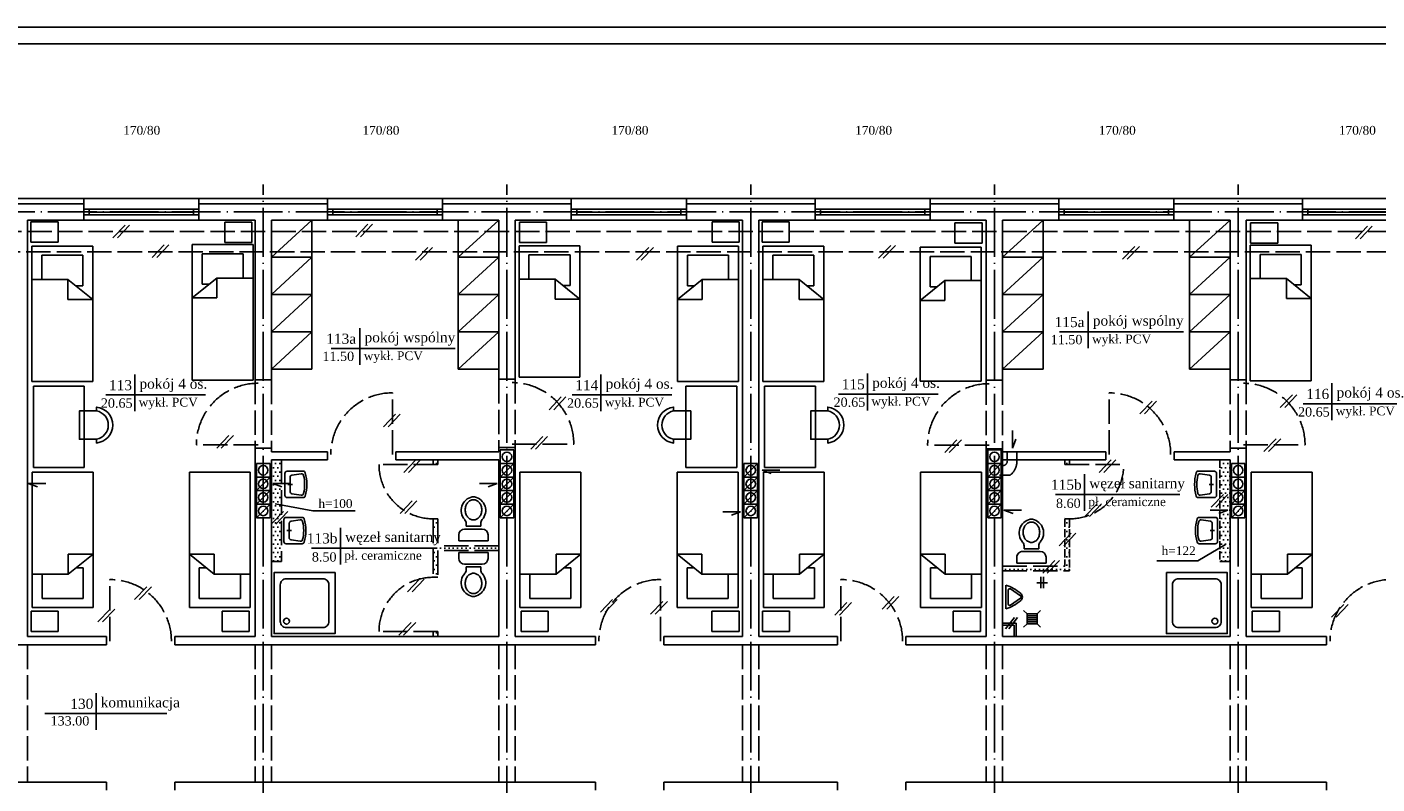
# Model space of a CAD drawing. Extents: x -4334 to 79223, y -1882 to 29514.
# Tile 33 of 60: x 40986 to 42980, y 17579 to 18697. Entities that reach past the tile are written whole.
import ezdxf

# ---------------------------------------------------------------- set-up
doc = ezdxf.new("R2010")
doc.units = 0
doc.header["$MEASUREMENT"] = 0
doc.linetypes.add('ACAD_ISO02W100', pattern=[15, 12, -3])
doc.linetypes.add('ACAD_ISO04W100', pattern=[30.5, 24, -3, 0.5, -3])
doc.layers.get('0').update_dxf_attribs({"color": 251, "linetype": 'CONTINUOUS'})
for name, color, linetype in [('CIENKIE', 251, 'CONTINUOUS'), ('NAPIS', 251, 'CONTINUOUS'), ('OSIE', 251, 'ACAD_ISO04W100'), ('PRZERYW', 251, 'ACAD_ISO02W100'), ('SCIANY', 251, 'CONTINUOUS'), ('urzadzenia', 251, 'CONTINUOUS'), ('URZĄDZENIA', 251, 'CONTINUOUS')]:
    doc.layers.add(name, color=color, linetype=linetype)
doc.styles.add('NEWROMAN', font='TIMES.TTF')
pattern_1 = [(0, (12347.367, 12552.5124), (3.125, 6.25), [0, -6.25])]

# ---------------------------------------------------------------- blocks, each defined once
blk = doc.blocks.new('R056')
for p, q in [((-0.332, 0.998), (0.335, 0.998)), ((-0.332, 0.865), (-0.332, 0.998)), ((0.335, 0.998), (0.335, 0.865)), ((0.201, 0.732), (-0.199, 0.732)), ((-0.165, 0.67), (0.001, 0.67)), ((-0.165, 0.67), (-0.165, 0.607)), ((0.168, 0.67), (0.001, 0.67)), ((0.168, 0.67), (0.168, 0.607))]:
    blk.add_line(p, q)
blk.add_lwpolyline([(0.001, 0.067, 0.117514), (0.071, 0.083, 0.104443), (0.135, 0.134, 0.090071), (0.175, 0.207, 0.08201), (0.19, 0.297, 0.08201), (0.175, 0.387, 0.090071), (0.135, 0.459, 0.104443), (0.071, 0.51, 0.117514), (0.001, 0.527, 0.117514), (-0.069, 0.51, 0.104443), (-0.132, 0.459, 0.090071), (-0.172, 0.387, 0.08201), (-0.187, 0.297, 0.08201), (-0.172, 0.207, 0.090071), (-0.132, 0.134, 0.104443), (-0.069, 0.083, 0.117514)], format="xyb", close=True)
for centre, radius, start, end in [((-0.199, 0.865), 0.133, 180, 270), ((0.201, 0.865), 0.133, 270, 0), ((0.038, 0.311), 0.315, 138.639, 258.4219), ((-0.299, 0.607), 0.133, 318.639, 0), ((-0.035, 0.311), 0.315, 281.5781, 41.361), ((0.301, 0.607), 0.133, 180, 221.361), ((0.001, 0.133), 0.133, 258.4219, 281.5781)]:
    blk.add_arc(centre, radius, start, end)
blk = doc.blocks.new('R053')
for p, q in [((0, 0.608), (0, 0)), ((0.917, 0.692), (0.083, 0.692)), ((0.5, 0.575), (0.5, 0.408)), ((1, 0), (1, 0.608)), ((0.095, 0.075), (0.149, 0.421)), ((0.769, 0.492), (0.231, 0.492)), ((0.905, 0.075), (0.851, 0.421))]:
    blk.add_line(p, q)
for centre, radius, start, end in [((0.083, 0.608), 0.0833, 90, 180), ((0.917, 0.608), 0.0833, 0, 90), ((0.083, 0), 0.0833, 180, 254.047), ((0.177, 0.062), 0.0833, 171.1953, 256.9798), ((0.231, 0.408), 0.0833, 90, 171.1953), ((0.769, 0.408), 0.0833, 8.8047, 90), ((0.823, 0.062), 0.0833, 283.0202, 8.8047), ((0.5, 1.458), 1.599, 254.047, 285.953), ((0.5, 1.458), 1.516, 256.9798, 283.0202), ((0.917, 0), 0.0833, 285.953, 0)]:
    blk.add_arc(centre, radius, start, end)
blk = doc.blocks.new('R057')
for p, q in [((-0.5, 0), (0.5, 0)), ((-0.05, -0.626), (-0.342, -0.194)), ((-0.292, -0.1), (0.292, -0.1)), ((0.05, -0.626), (0.342, -0.194))]:
    blk.add_line(p, q)
for centre, radius, start, end in [((1.204, 0.531), 1.785, 197.3116, 220.5575), ((-0.292, -0.16), 0.06, 90, 214.0215), ((-1.204, 0.531), 1.785, 319.4425, 342.6884), ((0.292, -0.16), 0.06, 325.9785, 90), ((0, -0.5), 0.2, 220.5575, 319.4425), ((0, -0.593), 0.06, 214.0215, 325.9785)]:
    blk.add_arc(centre, radius, start, end)
blk = doc.blocks.new('R051')
blk.add_lwpolyline([(0, 0), (1, 0), (1, 1), (0, 1)], close=True)
blk.add_lwpolyline([(0.2, 0.1), (0.8, 0.1, 0.414214), (0.9, 0.2), (0.9, 0.8, 0.414214), (0.8, 0.9), (0.2, 0.9, 0.414214), (0.1, 0.8), (0.1, 0.2, 0.414214)], format="xyb", close=True)
blk.add_circle((0.797, 0.797), 0.0487)

msp = doc.modelspace()

# ---------------------------------------------------------------- hatches: boundary and pattern name
at = {"layer": 'urzadzenia', "ltscale": 3}
h = msp.add_hatch(dxfattribs=at)
h.set_pattern_fill('DOTS', color=256, scale=100, style=0)
h.set_pattern_definition(pattern_1)
h.paths.add_polyline_path([(41593.35, 18050.96), (41593.35, 18058.13), (41586.35, 18058.13), (41586.35, 18050.96)])
h.paths.add_polyline_path([(41593.35, 17970.96), (41586.35, 17970.96), (41586.35, 17884.67), (41593.35, 17884.67), (41593.35, 17924.13), (41662.42, 17924.13), (41662.42, 17931.13), (41593.35, 17931.13)])
h.paths.add_polyline_path([(41676.42, 17924.13), (41676.42, 17931.13), (41662.42, 17931.13), (41662.42, 17924.13)])
h.paths.add_polyline_path([(41676.42, 17924.13), (41683.35, 17924.13), (41683.35, 17931.13), (41676.42, 17931.13)])
h.paths.add_polyline_path([(41593.35, 17804.67), (41586.35, 17804.67), (41586.35, 17797.13), (41593.35, 17797.13)])
h.paths.add_polyline_path([(41362.35, 17978.86), (41347.35, 17963.15), (41347.35, 17908.13), (41362.35, 17908.13)])
h.paths.add_polyline_path([(41362.35, 18018.54), (41349.4, 18023.31), (41362.35, 18023.31), (41362.35, 18058.13), (41347.35, 18058.13), (41347.35, 17963.15), (41362.35, 17978.86)])
h = msp.add_hatch(dxfattribs=at)
h.set_pattern_fill('DOTS', color=256, scale=100, style=0)
h.set_pattern_definition(pattern_1)
h.paths.add_polyline_path([(42519.35, 18058.13), (42519.35, 18050.96), (42526.35, 18050.96), (42526.35, 18058.13)])
h.paths.add_polyline_path([(42427.35, 17894.13), (42526.35, 17894.13), (42526.35, 17970.96), (42519.35, 17970.96), (42519.35, 17901.13), (42427.35, 17901.13)])
h = msp.add_hatch(dxfattribs=at)
h.set_pattern_fill('DOTS', color=256, scale=100, style=0)
h.set_pattern_definition(pattern_1)
h.paths.add_polyline_path([(42748.35, 17983.72), (42760.06, 17983.72), (42748.35, 17979.41), (42748.35, 17908.13), (42763.35, 17908.13), (42763.35, 18058.13), (42748.35, 18058.13)])

# ---------------------------------------------------------------- linework, layer by layer
at = {"layer": 'CIENKIE', "ltscale": 3}
for p, q in [((45313.56, 18697.14), (37863.56, 18697.14)), ((45288.56, 18672.14), (38063.56, 18672.14)), ((41070.35, 18444.13), (41240.35, 18444.13)), ((41430.35, 18444.13), (41600.35, 18444.13)), ((41790.35, 18444.13), (41960.35, 18444.13)), ((42150.35, 18444.13), (42320.35, 18444.13)), ((42510.35, 18444.13), (42680.35, 18444.13)), ((42870.35, 18444.13), (43040.35, 18444.13)), ((40880.35, 18436.13), (41070.35, 18436.13)), ((41070.35, 18427.99), (41240.35, 18427.99)), ((41078.35, 18427.99), (41078.35, 18419.99)), ((41078.35, 18423.99), (41232.35, 18423.99)), ((41232.35, 18427.99), (41232.35, 18419.99)), ((41240.35, 18436.13), (41430.35, 18436.13)), ((41430.35, 18427.99), (41600.35, 18427.99)), ((41438.35, 18427.99), (41438.35, 18419.99)), ((41438.35, 18423.99), (41592.35, 18423.99)), ((41592.35, 18427.99), (41592.35, 18419.99)), ((41600.35, 18436.13), (41790.35, 18436.13)), ((41790.35, 18427.99), (41960.35, 18427.99)), ((41798.35, 18427.99), (41798.35, 18419.99)), ((41798.35, 18423.99), (41952.35, 18423.99)), ((41952.35, 18427.99), (41952.35, 18419.99)), ((41960.35, 18436.13), (42150.35, 18436.13)), ((42150.35, 18427.99), (42320.35, 18427.99)), ((42158.35, 18427.99), (42158.35, 18419.99)), ((42158.35, 18423.99), (42312.35, 18423.99)), ((42312.35, 18427.99), (42312.35, 18419.99)), ((42320.35, 18436.13), (42510.35, 18436.13)), ((42510.35, 18427.99), (42680.35, 18427.99)), ((42518.35, 18427.99), (42518.35, 18419.99)), ((42518.35, 18423.99), (42672.35, 18423.99)), ((42672.35, 18427.99), (42672.35, 18419.99)), ((42680.35, 18436.13), (42870.35, 18436.13)), ((42870.35, 18427.99), (43040.35, 18427.99)), ((42878.35, 18427.99), (42878.35, 18419.99)), ((42878.35, 18423.99), (43032.35, 18423.99)), ((41070.35, 18419.99), (41240.35, 18419.99)), ((41240.35, 18412.13), (41070.35, 18412.13)), ((41131.18, 18404.51), (41113.29, 18385.77)), ((41137.99, 18404.51), (41120.1, 18385.77)), ((41430.35, 18419.99), (41600.35, 18419.99)), ((41600.35, 18412.13), (41430.35, 18412.13)), ((41490.03, 18405.89), (41472.14, 18387.15)), ((41496.84, 18405.89), (41478.95, 18387.15)), ((41790.35, 18419.99), (41960.35, 18419.99)), ((41960.35, 18412.13), (41790.35, 18412.13)), ((42150.35, 18419.99), (42320.35, 18419.99)), ((42320.35, 18412.13), (42150.35, 18412.13)), ((42510.35, 18419.99), (42680.35, 18419.99)), ((42680.35, 18412.13), (42510.35, 18412.13)), ((42870.35, 18419.99), (43040.35, 18419.99)), ((43040.35, 18412.13), (42870.35, 18412.13)), ((42966.45, 18403.08), (42948.56, 18384.34)), ((42973.26, 18403.08), (42955.37, 18384.34)), ((41189.15, 18375.53), (41171.25, 18356.8)), ((41195.96, 18375.53), (41178.07, 18356.8)), ((41578.36, 18371.4), (41560.47, 18352.66)), ((41585.18, 18371.4), (41567.28, 18352.66)), ((41904.72, 18371.55), (41886.82, 18352.81)), ((41911.53, 18371.55), (41893.64, 18352.81)), ((42262.13, 18374.55), (42244.24, 18355.82)), ((42268.95, 18374.55), (42251.06, 18355.82)), ((42622.55, 18373.05), (42604.66, 18354.32)), ((42629.37, 18373.05), (42611.47, 18354.32)), ((42553.74, 18277.28), (42553.74, 18247.37)), ((42553.74, 18277.28), (42553.74, 18222.97)), ((41478.05, 18252.6), (41478.05, 18222.7)), ((41478.05, 18252.6), (41478.05, 18198.3)), ((42511.19, 18247.13), (42694.76, 18247.13)), ((41435.49, 18222.45), (41619.07, 18222.45)), ((42227.81, 18185.4), (42227.81, 18155.5)), ((42227.81, 18185.4), (42227.81, 18131.09)), ((41145.62, 18184.1), (41145.62, 18129.79)), ((41145.62, 18184.1), (41145.62, 18154.2)), ((41834.16, 18184.1), (41834.16, 18129.79)), ((41834.16, 18184.1), (41834.16, 18154.2)), ((42913.76, 18171.11), (42913.76, 18116.81)), ((42913.76, 18171.11), (42913.76, 18141.21)), ((41103.06, 18153.95), (41250.12, 18153.95)), ((41775.57, 18150.89), (41757.67, 18132.15)), ((41782.38, 18150.89), (41764.49, 18132.15)), ((41791.61, 18153.95), (41938.67, 18153.95)), ((42185.25, 18155.25), (42332.31, 18155.25)), ((42648.08, 18144.88), (42630.19, 18126.14)), ((42654.9, 18144.88), (42637, 18126.14)), ((42855.32, 18153.89), (42837.43, 18135.15)), ((42862.14, 18153.89), (42844.24, 18135.15)), ((41530.78, 18125.37), (41512.89, 18106.63)), ((41537.6, 18125.37), (41519.71, 18106.63)), ((42871.2, 18140.96), (43018.26, 18140.96)), ((41284.5, 18093.84), (41266.6, 18075.1)), ((41291.31, 18093.84), (41273.42, 18075.1)), ((41748.54, 18092.34), (41730.64, 18073.6)), ((41755.35, 18092.34), (41737.46, 18073.6)), ((42359.74, 18087.84), (42341.85, 18069.1)), ((42366.56, 18087.84), (42348.67, 18069.1)), ((42441.91, 18101.27), (42441.91, 18075.19)), ((42441.91, 18075.19), (42446.85, 18088.58)), ((42831.29, 18089.34), (42813.4, 18070.6)), ((42838.11, 18089.34), (42820.22, 18070.6)), ((41560.88, 18058.24), (41542.99, 18039.51)), ((41567.7, 18058.24), (41549.8, 18039.51)), ((41685.35, 18032.62), (41705.35, 18052.62)), ((42045.35, 18032.62), (42065.35, 18052.62)), ((42405.35, 18032.62), (42425.35, 18052.62)), ((42587.83, 18058.33), (42569.94, 18039.6)), ((42594.65, 18058.33), (42576.75, 18039.6)), ((41325.35, 18012.62), (41345.35, 18032.62)), ((41685.35, 18012.62), (41705.35, 18032.62)), ((42045.35, 18012.62), (42065.35, 18032.62)), ((42098.14, 18042.72), (42072.06, 18042.72)), ((42072.06, 18042.72), (42085.45, 18037.79)), ((42405.35, 18012.62), (42425.35, 18032.62)), ((42548.31, 18037.08), (42548.31, 17982.78)), ((42548.31, 18037.08), (42548.31, 18007.18)), ((40988.34, 18023.26), (41001.74, 18018.33)), ((41014.43, 18023.26), (40988.34, 18023.26)), ((41325.35, 17992.62), (41345.35, 18012.62)), ((41375.49, 18023.31), (41349.4, 18023.31)), ((41349.4, 18023.31), (41362.8, 18018.37)), ((41654.7, 18023.35), (41680.79, 18023.35)), ((41680.79, 18023.35), (41667.39, 18018.42)), ((41685.35, 17992.62), (41705.35, 18012.62)), ((42045.35, 17992.62), (42065.35, 18012.62)), ((42405.35, 17992.62), (42425.35, 18012.62)), ((42505.75, 18006.94), (42689.33, 18006.94)), ((42753.47, 18007.01), (42735.57, 17988.27)), ((42760.28, 18007.01), (42742.39, 17988.27)), ((42765.35, 17992.62), (42785.35, 18012.62)), ((41325.35, 17972.62), (41345.35, 17992.62)), ((41408.41, 17982.72), (41352.74, 17993.05)), ((41555.54, 17997.76), (41537.65, 17979.02)), ((41562.36, 17997.76), (41544.46, 17979.02)), ((41685.35, 17972.62), (41705.35, 17992.62)), ((42045.35, 17972.62), (42065.35, 17992.62)), ((42405.35, 17972.62), (42425.35, 17992.62)), ((42566.85, 17993.21), (42548.96, 17974.47)), ((42573.67, 17993.21), (42555.77, 17974.47)), ((42765.35, 17972.62), (42785.35, 17992.62)), ((41365.1, 17981.75), (41347.21, 17963.01)), ((41371.92, 17981.75), (41354.03, 17963.01)), ((41408.41, 17982.72), (41471.04, 17982.72)), ((41593.35, 17970.96), (41586.35, 17970.96)), ((42014.04, 17981.39), (42040.12, 17981.39)), ((42040.12, 17981.39), (42026.73, 17976.45)), ((42429.44, 17983.69), (42442.83, 17978.76)), ((42455.53, 17983.69), (42429.44, 17983.69)), ((42519.35, 17970.96), (42526.35, 17970.96)), ((42733.97, 17983.72), (42760.06, 17983.72)), ((42760.06, 17983.72), (42746.66, 17978.79)), ((41449.23, 17957.87), (41449.23, 17903.56)), ((41449.23, 17957.87), (41449.23, 17927.97)), ((42528.75, 17949.61), (42510.86, 17930.87)), ((42535.57, 17949.61), (42517.68, 17930.87)), ((41406.68, 17927.72), (41590.25, 17927.72)), ((42715.77, 17909.14), (42756.52, 17932.88)), ((42504.46, 17909.32), (42486.57, 17890.59)), ((42511.28, 17909.32), (42493.38, 17890.59)), ((42654.94, 17909.14), (42715.77, 17909.14)), ((41163.32, 17870.4), (41145.42, 17851.67)), ((41170.13, 17870.4), (41152.24, 17851.67)), ((41566.22, 17882.12), (41548.33, 17863.38)), ((41573.04, 17882.12), (41555.14, 17863.38)), ((41593.35, 17884.67), (41586.35, 17884.67)), ((41851.32, 17851.85), (41833.43, 17833.12)), ((41858.14, 17851.85), (41840.25, 17833.12)), ((41925.4, 17849.01), (41907.51, 17830.27)), ((41932.22, 17849.01), (41914.33, 17830.27)), ((42197.5, 17847.58), (42179.6, 17828.84)), ((42204.31, 17847.58), (42186.42, 17828.84)), ((42267.3, 17856.13), (42249.41, 17837.39)), ((42274.12, 17856.13), (42256.22, 17837.39)), ((41109.18, 17837.65), (41091.29, 17818.92)), ((41116, 17837.65), (41098.11, 17818.92)), ((42931.15, 17844.73), (42913.26, 17826)), ((42937.97, 17844.73), (42920.08, 17826)), ((41553.76, 17818.07), (41535.87, 17799.33)), ((41560.58, 17818.07), (41542.68, 17799.33)), ((42427.35, 17817.13), (42447.35, 17817.13)), ((42427.35, 17814.13), (42444.35, 17814.13)), ((42431.69, 17808.63), (42444.85, 17825.54)), ((42436.39, 17808.63), (42449.55, 17825.54)), ((41088.37, 17713.57), (41088.37, 17659.27)), ((41088.37, 17713.57), (41088.37, 17683.67)), ((41012.57, 17683.42), (41192.88, 17683.42))]:
    msp.add_line(p, q, dxfattribs=at)
at = {"layer": 'CIENKIE'}
for p, q in [((42444.35, 17797.13), (42444.35, 17814.13)), ((42447.35, 17797.13), (42447.35, 17817.13))]:
    msp.add_line(p, q, dxfattribs=at)
for centre in [(41695.35, 18062.62), (42415.35, 18062.62), (41335.35, 18042.62), (41695.35, 18042.62), (42055.35, 18042.62), (42415.35, 18042.62), (42775.35, 18042.62), (41335.35, 18022.62), (41695.35, 18022.62), (42055.35, 18022.62), (42415.35, 18022.62), (42775.35, 18022.62), (41335.35, 18002.62), (41695.35, 18002.62), (42055.35, 18002.62), (42415.35, 18002.62), (42775.35, 18002.62), (41335.35, 17982.62), (41695.35, 17982.62), (42055.35, 17982.62), (42415.35, 17982.62), (42775.35, 17982.62)]:
    msp.add_circle(centre, 7, dxfattribs=at)
at = {"layer": 'OSIE', "ltscale": 3}
for p, q in [((41335.35, 16710.93), (41335.35, 18464.66)), ((41695.35, 16710.93), (41695.35, 18464.66)), ((42055.35, 16710.93), (42055.35, 18464.66)), ((42415.35, 16710.93), (42415.35, 18464.66)), ((42775.35, 16710.93), (42775.35, 18464.66)), ((38455.35, 18424.13), (44364.57, 18424.13))]:
    msp.add_line(p, q, dxfattribs=at)
at = {"layer": 'PRZERYW', "ltscale": 3}
for p, q in [((38827.35, 18395.22), (44203.35, 18395.22)), ((40940.33, 18365.22), (44203.35, 18365.22)), ((41323.46, 18176.13), (41323.46, 18075.13)), ((41347.35, 18176.13), (41347.35, 18075.13)), ((41683.35, 18177.11), (41683.35, 18076.11)), ((41707.6, 18177.11), (41707.6, 18076.11)), ((42403.06, 18175.54), (42403.06, 18074.54)), ((42427.06, 18175.54), (42427.06, 18074.54)), ((42763.35, 18176.13), (42763.35, 18075.13)), ((42787.35, 18176.13), (42787.35, 18075.13)), ((41526.09, 18066.02), (41526.09, 18157.02)), ((42584.61, 18066.02), (42584.61, 18157.02)), ((41327.65, 18080.13), (41236.65, 18080.13)), ((41703.05, 18081.11), (41794.05, 18081.11)), ((42407.65, 18079.54), (42316.65, 18079.54)), ((42434.28, 18070.13), (42434.28, 18057.73)), ((42448.28, 18070.13), (42448.28, 18057.73)), ((42783.05, 18080.13), (42874.05, 18080.13)), ((41362.35, 18058.13), (41362.35, 17908.13)), ((41593.35, 18050.96), (41506.35, 18050.96)), ((41586.35, 18058.13), (41586.35, 18050.96)), ((41593.35, 18058.13), (41593.35, 18050.96)), ((42519.35, 18050.96), (42606.35, 18050.96)), ((42422.61, 18035.38), (42438.36, 18035.38)), ((41586.35, 17970.96), (41586.35, 17884.67)), ((41593.35, 17970.96), (41593.35, 17931.13)), ((41683.35, 17931.13), (41593.35, 17931.13)), ((41347.35, 17908.13), (41362.35, 17908.13)), ((41593.35, 17924.13), (41593.35, 17884.67)), ((41683.35, 17924.13), (41593.35, 17924.13)), ((42763.35, 17908.13), (42748.35, 17908.13)), ((42427.35, 17901.13), (42519.35, 17901.13)), ((42427.35, 17894.13), (42526.35, 17894.13)), ((41108.68, 17790.42), (41108.68, 17881.42)), ((41922.01, 17790.42), (41922.01, 17881.42)), ((42188.68, 17790.42), (42188.68, 17881.42)), ((41593.35, 17804.67), (41506.35, 17804.67)), ((41586.35, 17804.67), (41586.35, 17797.13)), ((41593.35, 17804.67), (41593.35, 17797.13)), ((40987.35, 17785.13), (40987.35, 17582.13)), ((41323.35, 17785.13), (41323.35, 17582.13)), ((41347.35, 17785.13), (41347.35, 17582.13)), ((41683.35, 17785.13), (41683.35, 17582.13)), ((41707.35, 17785.13), (41707.35, 17582.13)), ((42043.35, 17785.13), (42043.35, 17582.13)), ((42067.35, 17785.13), (42067.35, 17582.13)), ((42403.35, 17785.13), (42403.35, 17582.13)), ((42427.35, 17785.13), (42427.35, 17582.13)), ((42763.35, 17785.13), (42763.35, 17582.13)), ((42787.35, 17785.13), (42787.35, 17582.13))]:
    msp.add_line(p, q, dxfattribs=at)
at = {"layer": 'PRZERYW'}
for p, q in [((42519.35, 18058.13), (42519.35, 18050.96)), ((42526.35, 18058.13), (42526.35, 18050.96)), ((42748.35, 18058.13), (42748.35, 17908.13)), ((42519.35, 17970.96), (42519.35, 17901.13)), ((42526.35, 17970.96), (42526.35, 17894.13))]:
    msp.add_line(p, q, dxfattribs=at)
at = {"layer": 'PRZERYW', "ltscale": 3}
for centre, radius, start, end in [((41327.65, 18080.13), 91, 90, 180), ((41703.05, 18081.11), 91, 0, 90), ((42407.65, 18079.54), 91, 90, 180), ((42783.05, 18080.13), 91, 0, 90), ((41526.09, 18066.02), 91, 90, 180), ((42584.61, 18066.02), 91, 0, 90), ((41586.35, 18050.96), 80, 180, 275.0198), ((42427.21, 18056.55), 7.17, 268.87116, 9.46693), ((42423.27, 18055.46), 25.11, 306.94729, 5.20414), ((42526.35, 18050.96), 80, 264.9802, 0), ((41108.68, 17790.42), 91, 360, 90), ((41586.35, 17804.67), 80, 90, 180), ((41922.01, 17790.42), 91, 90, 180), ((42188.68, 17790.42), 91, 360, 90), ((43002.01, 17790.42), 91, 90, 180)]:
    msp.add_arc(centre, radius, start, end, dxfattribs=at)
at = {"layer": 'SCIANY', "ltscale": 3}
for p, q in [((40880.35, 18444.13), (41070.35, 18444.13)), ((41070.35, 18444.13), (41070.35, 18412.13)), ((41240.35, 18444.13), (41430.35, 18444.13)), ((41240.35, 18444.13), (41240.35, 18412.13)), ((41430.35, 18412.13), (41430.35, 18444.13)), ((41600.35, 18444.13), (41790.35, 18444.13)), ((41600.35, 18412.13), (41600.35, 18444.13)), ((41790.35, 18444.13), (41790.35, 18412.13)), ((41960.35, 18444.13), (42150.35, 18444.13)), ((41960.35, 18444.13), (41960.35, 18412.13)), ((42150.35, 18412.13), (42150.35, 18444.13)), ((42150.35, 18444.13), (42150.35, 18412.13)), ((42320.35, 18412.13), (42320.35, 18444.13)), ((42320.35, 18444.13), (42510.35, 18444.13)), ((42510.35, 18444.13), (42510.35, 18412.13)), ((42680.35, 18444.13), (42680.35, 18412.13)), ((42680.35, 18444.13), (42870.35, 18444.13)), ((42870.35, 18412.13), (42870.35, 18444.13)), ((42870.35, 18444.13), (42870.35, 18412.13)), ((40987.35, 18412.13), (41070.35, 18412.13)), ((41240.35, 18412.13), (41323.35, 18412.13)), ((41347.35, 18412.13), (41430.35, 18412.13)), ((41600.35, 18412.13), (41683.35, 18412.13)), ((41707.35, 18412.13), (41790.35, 18412.13)), ((41960.35, 18412.13), (42043.35, 18412.13)), ((42067.35, 18412.13), (42150.35, 18412.13)), ((42320.35, 18412.13), (42403.35, 18412.13)), ((42427.35, 18412.13), (42510.35, 18412.13)), ((42680.35, 18412.13), (42763.35, 18412.13)), ((42787.35, 18412.13), (42870.35, 18412.13)), ((41347.35, 18176.13), (41323.35, 18176.13)), ((41683.35, 18177.11), (41707.35, 18177.11)), ((42427.35, 18175.54), (42403.35, 18175.54)), ((42763.35, 18176.13), (42787.35, 18176.13)), ((41347.35, 18075.13), (41323.35, 18075.13)), ((41430.09, 18070.13), (41347.35, 18070.13)), ((41430.09, 18058.13), (41430.09, 18070.13)), ((41531.09, 18058.13), (41531.09, 18070.13)), ((41683.35, 18070.13), (41531.09, 18070.13)), ((41683.35, 18076.11), (41707.35, 18076.11)), ((42427.35, 18074.54), (42403.35, 18074.54)), ((42427.35, 18070.13), (42579.61, 18070.13)), ((42579.61, 18058.13), (42579.61, 18070.13)), ((42680.61, 18058.13), (42680.61, 18070.13)), ((42680.61, 18070.13), (42763.35, 18070.13)), ((42763.35, 18075.13), (42787.35, 18075.13)), ((41430.09, 18058.13), (41347.35, 18058.13)), ((41683.35, 18058.13), (41531.09, 18058.13)), ((42427.35, 18058.13), (42579.61, 18058.13)), ((42680.61, 18058.13), (42763.35, 18058.13)), ((40987.35, 17797.13), (41103.68, 17797.13)), ((41103.68, 17797.13), (41103.68, 17785.13)), ((41204.68, 17797.13), (41204.68, 17785.13)), ((41204.68, 17797.13), (41323.35, 17797.13)), ((41347.35, 17797.13), (41683.35, 17797.13)), ((41707.35, 17797.13), (41826.01, 17797.13)), ((41826.01, 17797.13), (41826.01, 17785.13)), ((41927.01, 17797.13), (41927.01, 17785.13)), ((41927.01, 17797.13), (42043.35, 17797.13)), ((42067.35, 17797.13), (42183.68, 17797.13)), ((42183.68, 17797.13), (42183.68, 17785.13)), ((42284.68, 17797.13), (42284.68, 17785.13)), ((42284.68, 17797.13), (42403.35, 17797.13)), ((42427.35, 17797.13), (42763.35, 17797.13)), ((42787.35, 17797.13), (42906.01, 17797.13)), ((42906.01, 17797.13), (42906.01, 17785.13)), ((40945.15, 17785.13), (41103.68, 17785.13)), ((41204.68, 17785.13), (41826.01, 17785.13)), ((41927.01, 17785.13), (42183.68, 17785.13)), ((42284.68, 17785.13), (42906.01, 17785.13)), ((40847.01, 17582.13), (41103.68, 17582.13)), ((41103.68, 17570.13), (41103.68, 17582.13)), ((41204.68, 17570.13), (41204.68, 17582.13)), ((41204.68, 17582.13), (41826.01, 17582.13)), ((41826.01, 17570.13), (41826.01, 17582.13)), ((41927.01, 17582.13), (42183.68, 17582.13)), ((41927.01, 17570.13), (41927.01, 17582.13)), ((42183.68, 17570.13), (42183.68, 17582.13)), ((42284.68, 17570.13), (42284.68, 17582.13)), ((42284.68, 17582.13), (42906.01, 17582.13)), ((42906.01, 17570.13), (42906.01, 17582.13))]:
    msp.add_line(p, q, dxfattribs=at)
at = {"layer": 'SCIANY'}
for p, q in [((40987.35, 17797.13), (40987.35, 18412.13)), ((41323.35, 18171.13), (41323.35, 18412.13)), ((41347.35, 18171.13), (41347.35, 18412.13)), ((41683.35, 18177.11), (41683.35, 18412.13)), ((41707.35, 18177.11), (41707.35, 18412.13)), ((42043.35, 17797.13), (42043.35, 18412.13)), ((42067.35, 17797.13), (42067.35, 18412.13)), ((42403.35, 18175.54), (42403.35, 18412.13)), ((42427.35, 18175.54), (42427.35, 18412.13)), ((42763.35, 18176.13), (42763.35, 18412.13)), ((42787.35, 18176.13), (42787.35, 18412.13)), ((41323.35, 17797.13), (41323.35, 18075.13)), ((41347.35, 18070.13), (41347.35, 18075.13)), ((41683.35, 18070.13), (41683.35, 18076.11)), ((41707.35, 17797.13), (41707.35, 18076.11)), ((42403.35, 17797.13), (42403.35, 18074.54)), ((42427.35, 17797.13), (42427.35, 18074.54)), ((42763.35, 18070.13), (42763.35, 18075.13)), ((42787.35, 17797.13), (42787.35, 18075.13)), ((41347.35, 17797.13), (41347.35, 18058.13)), ((41683.35, 17797.13), (41683.35, 18058.13)), ((42763.35, 17797.13), (42763.35, 18058.13))]:
    msp.add_line(p, q, dxfattribs=at)
at = {"layer": 'urzadzenia', "ltscale": 3}
for p, q in [((40992.33, 18409.56), (41032.33, 18409.56)), ((40992.33, 18379.56), (40992.33, 18409.56)), ((41032.33, 18379.56), (41032.33, 18409.56)), ((41278.61, 18409.02), (41318.61, 18409.02)), ((41278.61, 18379.02), (41278.61, 18409.02)), ((41318.61, 18379.02), (41318.61, 18409.02)), ((41347.35, 18357.13), (41407.35, 18412.13)), ((41623.35, 18357.13), (41683.35, 18412.13)), ((41753.68, 18408.98), (41713.68, 18408.98)), ((41713.68, 18378.98), (41713.68, 18408.98)), ((41753.68, 18378.98), (41753.68, 18408.98)), ((42038.36, 18409.56), (41998.36, 18409.56)), ((41998.36, 18379.56), (41998.36, 18409.56)), ((42038.36, 18379.56), (42038.36, 18409.56)), ((42072.33, 18409.56), (42112.33, 18409.56)), ((42072.33, 18379.56), (42072.33, 18409.56)), ((42112.33, 18379.56), (42112.33, 18409.56)), ((42357.01, 18377.96), (42357.01, 18407.96)), ((42357.01, 18407.96), (42397.01, 18407.96)), ((42397.01, 18377.96), (42397.01, 18407.96)), ((42427.35, 18357.13), (42487.35, 18412.13)), ((42703.35, 18357.13), (42763.35, 18412.13)), ((42833.68, 18407.96), (42793.68, 18407.96)), ((42793.68, 18377.96), (42793.68, 18407.96)), ((42833.68, 18377.96), (42833.68, 18407.96)), ((40992.33, 18379.56), (41032.33, 18379.56)), ((41083.45, 18373.67), (40993.45, 18373.67)), ((41230.42, 18375.79), (41320.42, 18375.79)), ((41278.61, 18379.02), (41318.61, 18379.02)), ((41803.13, 18374.21), (41713.13, 18374.21)), ((41753.68, 18378.98), (41713.68, 18378.98)), ((41947.24, 18373.67), (42037.24, 18373.67)), ((42038.36, 18379.56), (41998.36, 18379.56)), ((42072.33, 18379.56), (42112.33, 18379.56)), ((42163.45, 18373.67), (42073.45, 18373.67)), ((42305.64, 18372.07), (42395.64, 18372.07)), ((42357.01, 18377.96), (42397.01, 18377.96)), ((42883.17, 18374.9), (42793.17, 18374.9)), ((42833.68, 18377.96), (42793.68, 18377.96)), ((41068.8, 18360.16), (41008.1, 18360.16)), ((41245.07, 18362.27), (41305.77, 18362.27)), ((41347.35, 18302.13), (41407.35, 18357.13)), ((41347.35, 18357.13), (41407.35, 18357.13)), ((41623.35, 18302.13), (41683.35, 18357.13)), ((41623.35, 18357.13), (41683.35, 18357.13)), ((41788.47, 18360.69), (41727.78, 18360.69)), ((41961.89, 18360.16), (42022.59, 18360.16)), ((42148.8, 18360.16), (42088.1, 18360.16)), ((42320.29, 18358.55), (42380.99, 18358.55)), ((42427.35, 18302.13), (42487.35, 18357.13)), ((42427.35, 18357.13), (42487.35, 18357.13)), ((42703.35, 18302.13), (42763.35, 18357.13)), ((42703.35, 18357.13), (42763.35, 18357.13)), ((42868.52, 18361.39), (42807.82, 18361.39)), ((41046.88, 18324.45), (40993.45, 18324.45)), ((41046.88, 18324.45), (41046.88, 18295)), ((41083.45, 18295), (41046.88, 18324.45)), ((41230.42, 18297.12), (41266.99, 18326.56)), ((41266.99, 18326.56), (41320.42, 18326.56)), ((41266.99, 18326.56), (41266.99, 18297.12)), ((41766.55, 18324.98), (41713.13, 18324.98)), ((41766.55, 18324.98), (41766.55, 18295.54)), ((41803.13, 18295.54), (41766.55, 18324.98)), ((41947.24, 18295), (41983.82, 18324.45)), ((41983.82, 18324.45), (41983.82, 18295)), ((41983.82, 18324.45), (42037.24, 18324.45)), ((42126.88, 18324.45), (42073.45, 18324.45)), ((42126.88, 18324.45), (42126.88, 18295)), ((42163.45, 18295), (42126.88, 18324.45)), ((42846.59, 18325.68), (42793.17, 18325.68)), ((42846.59, 18325.68), (42846.59, 18296.23)), ((42883.17, 18296.23), (42846.59, 18325.68)), ((41068.8, 18315.11), (41058.48, 18315.11)), ((41245.07, 18317.22), (41255.39, 18317.22)), ((41788.47, 18315.64), (41778.15, 18315.64)), ((41961.89, 18315.11), (41972.22, 18315.11)), ((42148.8, 18315.11), (42138.48, 18315.11)), ((42305.64, 18293.4), (42342.21, 18322.84)), ((42320.29, 18313.5), (42330.61, 18313.5)), ((42342.21, 18322.84), (42395.64, 18322.84)), ((42342.21, 18322.84), (42342.21, 18293.4)), ((42868.52, 18316.34), (42858.2, 18316.34)), ((41083.45, 18295), (41046.88, 18295)), ((41230.42, 18297.12), (41266.99, 18297.12)), ((41347.35, 18247.13), (41407.35, 18302.13)), ((41347.35, 18302.13), (41407.35, 18302.13)), ((41623.35, 18247.13), (41683.35, 18302.13)), ((41623.35, 18302.13), (41683.35, 18302.13)), ((41803.13, 18295.54), (41766.55, 18295.54)), ((41947.24, 18295), (41983.82, 18295)), ((42163.45, 18295), (42126.88, 18295)), ((42305.64, 18293.4), (42342.21, 18293.4)), ((42427.35, 18247.13), (42487.35, 18302.13)), ((42427.35, 18302.13), (42487.35, 18302.13)), ((42703.35, 18247.13), (42763.35, 18302.13)), ((42703.35, 18302.13), (42763.35, 18302.13)), ((42883.17, 18296.23), (42846.59, 18296.23)), ((41347.35, 18192.13), (41407.35, 18247.13)), ((41347.35, 18247.13), (41407.35, 18247.13)), ((41623.35, 18192.13), (41683.35, 18247.13)), ((41623.35, 18247.13), (41683.35, 18247.13)), ((42427.35, 18192.13), (42487.35, 18247.13)), ((42427.35, 18247.13), (42487.35, 18247.13)), ((42703.35, 18192.13), (42763.35, 18247.13)), ((42703.35, 18247.13), (42763.35, 18247.13)), ((41347.35, 18192.13), (41407.35, 18192.13)), ((41623.35, 18192.13), (41683.35, 18192.13)), ((42427.35, 18192.13), (42487.35, 18192.13)), ((42703.35, 18192.13), (42763.35, 18192.13)), ((41083.45, 18173.67), (40993.45, 18173.67)), ((40995.94, 18166.68), (41070.94, 18166.68)), ((40995.94, 18166.68), (40995.94, 18046.68)), ((41070.94, 18166.68), (41070.94, 18046.68)), ((41230.42, 18175.79), (41320.42, 18175.79)), ((41803.13, 18179.91), (41713.13, 18179.91)), ((41947.24, 18173.67), (42037.24, 18173.67)), ((41959.75, 18166.68), (41959.75, 18046.68)), ((42034.75, 18166.68), (41959.75, 18166.68)), ((42034.75, 18166.68), (42034.75, 18046.68)), ((42163.45, 18173.67), (42073.45, 18173.67)), ((42075.94, 18166.68), (42150.94, 18166.68)), ((42075.94, 18166.68), (42075.94, 18046.68)), ((42150.94, 18166.68), (42150.94, 18046.68)), ((42305.64, 18174.36), (42395.64, 18174.36)), ((42883.17, 18174.9), (42793.17, 18174.9)), ((41685.35, 18072.62), (41685.35, 17972.62)), ((41705.35, 18072.62), (41705.35, 17972.62)), ((42405.35, 18072.62), (42405.35, 17972.62)), ((42425.35, 18072.62), (42425.35, 17972.62)), ((40995.94, 18046.68), (41070.94, 18046.68)), ((41325.35, 18052.62), (41325.35, 17972.62)), ((41345.39, 18052.62), (41345.39, 17972.62)), ((42034.75, 18046.68), (41959.75, 18046.68)), ((42045.35, 18052.62), (42045.35, 17972.62)), ((42065.35, 18052.62), (42065.35, 17972.62)), ((42075.94, 18046.68), (42150.94, 18046.68)), ((42765.35, 18052.62), (42765.35, 17972.62)), ((42785.35, 18052.62), (42785.35, 17972.62)), ((41084.01, 18040.03), (40994.01, 18040.03)), ((41226.2, 18040.03), (41316.2, 18040.03)), ((41804.5, 18040.03), (41714.5, 18040.03)), ((41946.68, 18040.03), (42036.68, 18040.03)), ((42164.01, 18040.03), (42074.01, 18040.03)), ((42306.2, 18040.03), (42396.2, 18040.03)), ((42884.5, 18040.03), (42794.5, 18040.03)), ((41047.44, 17889.26), (41047.44, 17918.71)), ((41084.01, 17918.71), (41047.44, 17889.26)), ((41084.01, 17918.71), (41047.44, 17918.71)), ((41226.2, 17918.71), (41262.77, 17918.71)), ((41226.2, 17918.71), (41262.77, 17889.26)), ((41262.77, 17889.26), (41262.77, 17918.71)), ((41804.5, 17918.71), (41767.93, 17889.26)), ((41767.93, 17889.26), (41767.93, 17918.71)), ((41804.5, 17918.71), (41767.93, 17918.71)), ((41946.68, 17918.71), (41983.26, 17918.71)), ((41946.68, 17918.71), (41983.26, 17889.26)), ((41983.26, 17889.26), (41983.26, 17918.71)), ((42127.44, 17889.26), (42127.44, 17918.71)), ((42164.01, 17918.71), (42127.44, 17889.26)), ((42164.01, 17918.71), (42127.44, 17918.71)), ((42306.2, 17918.71), (42342.77, 17918.71)), ((42306.2, 17918.71), (42342.77, 17889.26)), ((42342.77, 17889.26), (42342.77, 17918.71)), ((42884.5, 17918.71), (42847.93, 17918.71)), ((42847.93, 17889.26), (42847.93, 17918.71)), ((42884.5, 17918.71), (42847.93, 17889.26)), ((41047.44, 17889.26), (40994.01, 17889.26)), ((41069.36, 17898.6), (41059.04, 17898.6)), ((41240.85, 17898.6), (41251.17, 17898.6)), ((41262.77, 17889.26), (41316.2, 17889.26)), ((41767.93, 17889.26), (41714.5, 17889.26)), ((41789.85, 17898.6), (41779.53, 17898.6)), ((41961.33, 17898.6), (41971.66, 17898.6)), ((41983.26, 17889.26), (42036.68, 17889.26)), ((42127.44, 17889.26), (42074.01, 17889.26)), ((42149.36, 17898.6), (42139.04, 17898.6)), ((42320.85, 17898.6), (42331.17, 17898.6)), ((42342.77, 17889.26), (42396.2, 17889.26)), ((42847.93, 17889.26), (42794.5, 17889.26)), ((42869.85, 17898.6), (42859.53, 17898.6)), ((42478.16, 17876.54), (42493.63, 17876.54)), ((42483.86, 17885.13), (42483.86, 17868.41)), ((42487.93, 17885.13), (42487.93, 17868.41)), ((41069.36, 17853.55), (41008.66, 17853.55)), ((41240.85, 17853.55), (41301.54, 17853.55)), ((41789.85, 17853.55), (41729.15, 17853.55)), ((41961.33, 17853.55), (42022.03, 17853.55)), ((42149.36, 17853.55), (42088.66, 17853.55)), ((42320.85, 17853.55), (42381.54, 17853.55)), ((42869.85, 17853.55), (42809.15, 17853.55)), ((41032.63, 17834.46), (40992.63, 17834.46)), ((40992.63, 17834.46), (40992.63, 17804.46)), ((41084.01, 17840.03), (40994.01, 17840.03)), ((41032.63, 17834.46), (41032.63, 17804.46)), ((41226.2, 17840.03), (41316.2, 17840.03)), ((41274.53, 17834.46), (41274.53, 17804.46)), ((41314.53, 17834.46), (41274.53, 17834.46)), ((41314.53, 17834.46), (41314.53, 17804.46)), ((41804.5, 17840.03), (41714.5, 17840.03)), ((41716.16, 17834.46), (41756.16, 17834.46)), ((41716.16, 17834.46), (41716.16, 17804.46)), ((41756.16, 17834.46), (41756.16, 17804.46)), ((41946.68, 17840.03), (42036.68, 17840.03)), ((41998.07, 17834.46), (41998.07, 17804.46)), ((41998.07, 17834.46), (42038.07, 17834.46)), ((42038.07, 17834.46), (42038.07, 17804.46)), ((42112.63, 17834.46), (42072.63, 17834.46)), ((42072.63, 17834.46), (42072.63, 17804.46)), ((42164.01, 17840.03), (42074.01, 17840.03)), ((42112.63, 17834.46), (42112.63, 17804.46)), ((42306.2, 17840.03), (42396.2, 17840.03)), ((42354.53, 17834.46), (42354.53, 17804.46)), ((42394.53, 17834.46), (42354.53, 17834.46)), ((42394.53, 17834.46), (42394.53, 17804.46)), ((42463.46, 17830.86), (42458.46, 17835.86)), ((42463.46, 17830.86), (42478.46, 17830.86)), ((42463.46, 17815.86), (42463.46, 17830.86)), ((42463.46, 17827.86), (42478.46, 17827.86)), ((42478.46, 17830.86), (42483.46, 17835.86)), ((42478.46, 17815.86), (42478.46, 17830.86)), ((42884.5, 17840.03), (42794.5, 17840.03)), ((42796.16, 17834.46), (42796.16, 17804.46)), ((42796.16, 17834.46), (42836.16, 17834.46)), ((42836.16, 17834.46), (42836.16, 17804.46)), ((42463.46, 17815.86), (42458.46, 17810.86)), ((42463.46, 17824.86), (42478.46, 17824.86)), ((42463.46, 17821.86), (42478.46, 17821.86)), ((42463.46, 17818.86), (42478.46, 17818.86)), ((42463.46, 17815.86), (42478.46, 17815.86)), ((42478.46, 17815.86), (42483.46, 17810.86)), ((41032.63, 17804.46), (40992.63, 17804.46)), ((41314.53, 17804.46), (41274.53, 17804.46)), ((41716.16, 17804.46), (41756.16, 17804.46)), ((41998.07, 17804.46), (42038.07, 17804.46)), ((42112.63, 17804.46), (42072.63, 17804.46)), ((42394.53, 17804.46), (42354.53, 17804.46)), ((42796.16, 17804.46), (42836.16, 17804.46))]:
    msp.add_line(p, q, dxfattribs=at)
at = {"layer": 'urzadzenia'}
for p, q in [((41407.35, 18412.13), (41407.35, 18192.13)), ((41623.35, 18412.13), (41623.35, 18192.13)), ((42487.35, 18412.13), (42487.35, 18192.13)), ((42703.35, 18412.13), (42703.35, 18192.13)), ((40993.45, 18373.67), (40993.45, 18173.67)), ((41083.45, 18373.67), (41083.45, 18173.67)), ((41230.42, 18375.79), (41230.42, 18175.79)), ((41320.42, 18375.79), (41320.42, 18175.79)), ((41713.13, 18374.21), (41713.13, 18179.91)), ((41803.13, 18374.21), (41803.13, 18179.91)), ((41947.24, 18373.67), (41947.24, 18173.67)), ((42037.24, 18373.67), (42037.24, 18173.67)), ((42073.45, 18373.67), (42073.45, 18173.67)), ((42163.45, 18373.67), (42163.45, 18173.67)), ((42305.64, 18372.07), (42305.64, 18174.36)), ((42395.64, 18372.07), (42395.64, 18174.36)), ((42793.17, 18374.9), (42793.17, 18174.9)), ((42883.17, 18374.9), (42883.17, 18174.9)), ((41008.1, 18360.16), (41008.1, 18324.45)), ((41068.8, 18360.16), (41068.8, 18315.11)), ((41245.07, 18362.27), (41245.07, 18317.22)), ((41305.77, 18362.27), (41305.77, 18326.56)), ((41727.78, 18360.69), (41727.78, 18324.98)), ((41788.47, 18360.69), (41788.47, 18315.64)), ((41961.89, 18360.16), (41961.89, 18315.11)), ((42022.59, 18360.16), (42022.59, 18324.45)), ((42088.1, 18360.16), (42088.1, 18324.45)), ((42148.8, 18360.16), (42148.8, 18315.11)), ((42320.29, 18358.55), (42320.29, 18313.5)), ((42380.99, 18358.55), (42380.99, 18322.84)), ((42807.82, 18361.39), (42807.82, 18325.68)), ((42868.52, 18361.39), (42868.52, 18316.34)), ((41685.35, 18072.62), (41705.35, 18072.62)), ((42405.35, 18072.62), (42425.35, 18072.62)), ((41325.35, 18052.62), (41345.35, 18052.62)), ((41685.35, 18052.62), (41705.35, 18052.62)), ((42045.35, 18052.62), (42065.35, 18052.62)), ((42405.35, 18052.62), (42425.35, 18052.62)), ((42765.35, 18052.62), (42785.35, 18052.62)), ((40994.01, 17840.03), (40994.01, 18040.03)), ((41084.01, 17840.03), (41084.01, 18040.03)), ((41226.2, 17840.03), (41226.2, 18040.03)), ((41316.2, 17840.03), (41316.2, 18040.03)), ((41325.35, 18032.62), (41345.35, 18032.62)), ((41685.35, 18032.62), (41705.35, 18032.62)), ((41714.5, 17840.03), (41714.5, 18040.03)), ((41804.5, 17840.03), (41804.5, 18040.03)), ((41946.68, 17840.03), (41946.68, 18040.03)), ((42036.68, 17840.03), (42036.68, 18040.03)), ((42045.35, 18032.62), (42065.35, 18032.62)), ((42074.01, 17840.03), (42074.01, 18040.03)), ((42164.01, 17840.03), (42164.01, 18040.03)), ((42306.2, 17840.03), (42306.2, 18040.03)), ((42396.2, 17840.03), (42396.2, 18040.03)), ((42405.35, 18032.62), (42425.35, 18032.62)), ((42765.35, 18032.62), (42785.35, 18032.62)), ((42794.5, 17840.03), (42794.5, 18040.03)), ((42884.5, 17840.03), (42884.5, 18040.03)), ((41325.35, 18012.62), (41345.35, 18012.62)), ((41685.35, 18012.62), (41705.35, 18012.62)), ((42045.35, 18012.62), (42065.35, 18012.62)), ((42405.35, 18012.62), (42425.35, 18012.62)), ((42765.35, 18012.62), (42785.35, 18012.62)), ((41325.35, 17992.62), (41345.35, 17992.62)), ((41685.35, 17992.62), (41705.35, 17992.62)), ((42045.35, 17992.62), (42065.35, 17992.62)), ((42405.35, 17992.62), (42425.35, 17992.62)), ((42765.35, 17992.62), (42785.35, 17992.62)), ((41325.35, 17972.62), (41345.35, 17972.62)), ((41685.35, 17972.62), (41705.35, 17972.62)), ((42045.35, 17972.62), (42065.35, 17972.62)), ((42405.35, 17972.62), (42425.35, 17972.62)), ((42765.35, 17972.62), (42785.35, 17972.62)), ((41008.66, 17853.55), (41008.66, 17889.26)), ((41069.36, 17853.55), (41069.36, 17898.6)), ((41240.85, 17853.55), (41240.85, 17898.6)), ((41301.54, 17853.55), (41301.54, 17889.26)), ((41729.15, 17853.55), (41729.15, 17889.26)), ((41789.85, 17853.55), (41789.85, 17898.6)), ((41961.33, 17853.55), (41961.33, 17898.6)), ((42022.03, 17853.55), (42022.03, 17889.26)), ((42088.66, 17853.55), (42088.66, 17889.26)), ((42149.36, 17853.55), (42149.36, 17898.6)), ((42320.85, 17853.55), (42320.85, 17898.6)), ((42381.54, 17853.55), (42381.54, 17889.26)), ((42809.15, 17853.55), (42809.15, 17889.26)), ((42869.85, 17853.55), (42869.85, 17898.6))]:
    msp.add_line(p, q, dxfattribs=at)
at = {"layer": 'URZĄDZENIA'}
for points in [[(41089.25, 18088.32), (41089.25, 18082.92, 0.8950139), (41089.25, 18135.99), (41089.25, 18130.28, -0.8255392), (41089.21, 18088.39), (41063.96, 18088.39), (41063.96, 18130.28), (41089.25, 18130.28)], [(41941.45, 18088.32), (41941.45, 18082.92, -0.8950139), (41941.45, 18135.99), (41941.45, 18130.28, 0.8255392), (41941.48, 18088.39), (41966.73, 18088.39), (41966.73, 18130.28), (41941.45, 18130.28)], [(42169.25, 18088.32), (42169.25, 18082.92, 0.8950139), (42169.25, 18135.99), (42169.25, 18130.28, -0.8255392), (42169.21, 18088.39), (42143.96, 18088.39), (42143.96, 18130.28), (42169.25, 18130.28)]]:
    msp.add_lwpolyline(points, format="xyb", dxfattribs=at)

# ---------------------------------------------------------------- block references
at = {"layer": 'urzadzenia', "ltscale": 3}
for name, p, xscale, yscale, zscale, rotation in [('R051', (41441.46, 17891.57), 90, 90, 90, 179.9999999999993), ('R051', (42669.24, 17891.57), -90, 90, 90, 180), ('R057', (42432.06, 17855.52), -35, 35, 35, 90)]:
    msp.add_blockref(name, p, dxfattribs=dict(at, xscale=xscale, yscale=yscale, zscale=zscale, rotation=rotation))
at = {"layer": 'URZĄDZENIA', "ltscale": 3}
for name, p, xscale, yscale, zscale, rotation in [('R053', (41394.24, 18002.29), 39, 39, 39, 89.99999999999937), ('R053', (42716.45, 18002.29), -39, 39, 39, 270), ('R056', (41645.77, 18003.53), -65, 65, 65, 179.9999999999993), ('R053', (41392.83, 17934.17), 39, 39, 39, 89.99999999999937), ('R056', (42470.01, 17970.42), 65, 65, 65, 180), ('R053', (42717.86, 17934.17), -39, 39, 39, 270), ('R056', (41645.77, 17856.37), 65, 65, 65, 359.9999999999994)]:
    msp.add_blockref(name, p, dxfattribs=dict(at, xscale=xscale, yscale=yscale, zscale=zscale, rotation=rotation))

# ---------------------------------------------------------------- texts
at = {"layer": 'NAPIS', "ltscale": 3, "style": 'NEWROMAN'}
for s, height, p in [('170/80', 13, (41128.68, 18538.13)), ('170/80', 13, (41481.97, 18538.13)), ('170/80', 13, (41849.76, 18538.13)), ('170/80', 13, (42209.64, 18538.13)), ('170/80', 13, (42569.52, 18538.13)), ('170/80', 13, (42924.13, 18538.13)), ('115a', 15, (42504.2, 18254.07)), ('pokój wspólny', 15, (42560.67, 18256.24)), ('113a', 15, (41428.5, 18229.4)), ('pokój wspólny', 15, (41484.98, 18231.56)), ('wykł. PCV', 13, (42559.55, 18229.97)), ('11.50', 13.8, (42498.39, 18228.74)), ('11.50', 13.8, (41422.7, 18204.06)), ('wykł. PCV', 13, (41483.86, 18205.3)), ('113', 15, (41107.65, 18160.89)), ('pokój 4 os.', 15, (41152.55, 18163.06)), ('114', 15, (41796.2, 18160.89)), ('pokój 4 os.', 15, (41841.1, 18163.06)), ('115', 15, (42189.84, 18162.19)), ('pokój 4 os.', 15, (42234.74, 18164.36)), ('pokój 4 os.', 15, (42920.69, 18150.07)), ('20.65', 13.8, (41095.51, 18134.98)), ('wykł. PCV', 13, (41151.43, 18136.79)), ('20.65', 13.8, (41784.06, 18134.98)), ('wykł. PCV', 13, (41839.97, 18136.79)), ('20.65', 13.8, (42177.7, 18136.28)), ('wykł. PCV', 13, (42233.62, 18138.09)), ('116', 15, (42875.79, 18147.91)), ('20.65', 13.8, (42863.65, 18121.99)), ('wykł. PCV', 13, (42919.56, 18123.81)), ('115b', 15, (42498.77, 18013.88)), ('węzeł sanitarny', 15, (42555.24, 18016.05)), ('pł. ceramiczne', 13, (42554.12, 17989.78)), ('h=100', 13, (41416.9, 17987.08)), ('8.60', 13.8, (42506.22, 17987.07)), ('113b', 15, (41399.69, 17934.67)), ('węzeł sanitarny', 15, (41456.16, 17936.83)), ('pł. ceramiczne', 13, (41455.04, 17910.56)), ('h=122', 13, (42662.28, 17917.4)), ('8.50', 13.8, (41407.14, 17907.86)), ('komunikacja', 15, (41095.3, 17692.53)), ('130', 15, (41050.4, 17690.37)), ('133.00', 13.8, (41021.18, 17665.88))]:
    msp.add_text(s, height=height, dxfattribs=at).set_placement(p)

doc.saveas('drawing.dxf')
